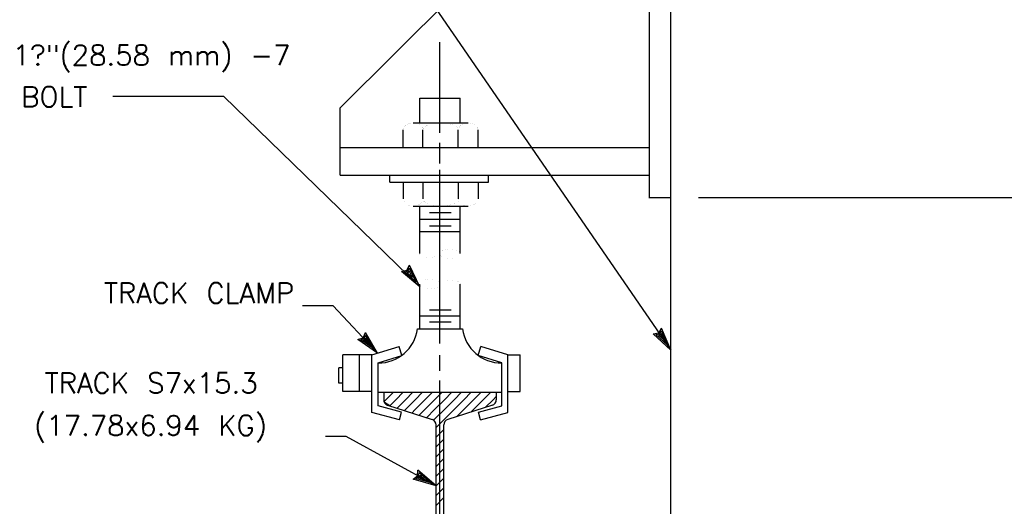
# Model space of a CAD drawing. Extents: x -21 to 2859, y -18 to 3983.
# Tile 23 of 47: x 11.5 to 17.56, y 4.32 to 7.32. Entities that reach past the tile are written whole.
import ezdxf
from ezdxf.enums import TextEntityAlignment as Align

# ---------------------------------------------------------------- set-up
doc = ezdxf.new("R2010")
doc.units = 0
doc.header["$LTSCALE"] = 25.4
doc.header["$MEASUREMENT"] = 0
doc.layers.add('PAN_TS', color=7, linetype='CONTINUOUS')
doc.styles.add('TXT_SHX', font='txt.shx')

# ---------------------------------------------------------------- blocks, each defined once
blk = doc.blocks.new('LT2')
at = {"layer": 'PAN_TS', "color": 24, "linetype": 'CONTINUOUS'}
for p, q in [((0, 0), (-0.0015, 0.000325)), ((-0.00135, 0), (-0.0015, 0.000325)), ((0, 0), (-0.0015, -0.000325)), ((-0.0015, -0.000325), (-0.00135, 0)), ((-0.000387, 0), (-0.001362, 0.000212)), ((-0.001275, 0), (-0.001362, 0.000212)), ((-0.000387, 0), (-0.001362, -0.000212)), ((-0.001362, -0.000212), (-0.001275, 0)), ((-0.000763, 0), (-0.001225, 0.0001)), ((-0.001187, 0), (-0.001225, 0.0001)), ((-0.000763, 0), (-0.001225, -0.0001)), ((-0.001225, -0.0001), (-0.001187, 0))]:
    blk.add_line(p, q, dxfattribs=at)

msp = doc.modelspace()

# ---------------------------------------------------------------- linework, layer by layer
at = {"layer": 'PAN_TS', "color": 7, "linetype": 'CONTINUOUS'}
for p, q in [((15.5089, 2.452), (15.5089, 9.731)), ((13.4719, 6.774), (15.1569, 8.451)), ((15.3779, 6.216), (15.3779, 8.442)), ((13.9109, 7.6043), (15.5089, 5.28)), ((14.0869, 6.619), (14.0869, 7.179)), ((12.7541, 6.8437), (12.0704, 6.8437)), ((13.9619, 5.67), (12.7541, 6.8437)), ((13.9619, 6.681), (13.9619, 6.833)), ((13.9619, 6.833), (14.2119, 6.833)), ((14.2119, 6.681), (14.2119, 6.833)), ((13.4719, 6.358), (13.4719, 6.774)), ((13.9209, 6.681), (14.2599, 6.681)), ((13.8609, 6.533), (13.8609, 6.637)), ((13.9819, 6.533), (13.9819, 6.637)), ((14.1999, 6.533), (14.1999, 6.637)), ((14.3229, 6.533), (14.3229, 6.637)), ((14.0869, 6.431), (14.0869, 6.557)), ((13.4719, 6.53), (15.3779, 6.53)), ((14.0869, 5.32), (14.0869, 6.392)), ((13.4719, 6.358), (15.3779, 6.358)), ((13.7789, 6.316), (13.7789, 6.358)), ((13.7789, 6.316), (14.3859, 6.316)), ((13.8609, 6.316), (13.8609, 6.212)), ((13.9819, 6.316), (13.9819, 6.212)), ((14.1999, 6.316), (14.1999, 6.212)), ((14.3229, 6.316), (14.3229, 6.212)), ((14.3859, 6.316), (14.3859, 6.358)), ((15.3779, 6.221), (15.5089, 6.221)), ((15.6789, 6.221), (18.2449, 6.221)), ((13.9209, 6.168), (14.2599, 6.168)), ((13.9619, 6.168), (14.2119, 6.168)), ((13.9619, 5.875), (13.9619, 6.168)), ((14.0219, 6.128), (14.1549, 6.128)), ((14.2119, 5.875), (14.2119, 6.168)), ((13.9619, 6.088), (14.2119, 6.088)), ((13.9619, 6.011), (14.2119, 6.011)), ((14.0219, 6.046), (14.1549, 6.046)), ((13.9619, 5.411), (13.9619, 5.687)), ((14.2119, 5.411), (14.2119, 5.687)), ((13.4293, 5.5525), (13.2401, 5.5525)), ((13.7029, 5.262), (13.4293, 5.5525)), ((14.0219, 5.529), (14.1549, 5.529)), ((13.9619, 5.491), (14.2119, 5.491)), ((13.9479, 5.411), (14.2259, 5.411)), ((14.0219, 5.455), (14.1549, 5.455)), ((13.6679, 5.251), (13.8349, 5.302)), ((13.8519, 5.246), (13.8349, 5.302)), ((14.3219, 5.246), (14.3389, 5.302)), ((14.5059, 5.251), (14.3389, 5.302)), ((13.6679, 5.251), (13.4889, 5.251)), ((13.4889, 5.024), (13.4889, 5.251)), ((13.5919, 5.024), (13.5919, 5.251)), ((13.6679, 4.895), (13.6679, 5.251)), ((13.7059, 5.201), (13.8519, 5.246)), ((14.0869, 5.152), (14.0869, 5.249)), ((14.4679, 5.201), (14.3219, 5.246)), ((14.5059, 4.895), (14.5059, 5.251)), ((14.5059, 5.251), (14.5819, 5.251)), ((14.5819, 5.024), (14.5819, 5.251)), ((13.4889, 5.171), (13.4639, 5.171)), ((13.4639, 5.077), (13.4639, 5.171)), ((13.7059, 4.936), (13.7059, 5.201)), ((14.4679, 4.936), (14.4679, 5.201)), ((13.4889, 5.077), (13.4639, 5.077)), ((14.0869, 2.64), (14.0869, 5.093)), ((13.6679, 5.024), (13.4889, 5.024)), ((13.7059, 5.02), (14.4679, 5.02)), ((13.7399, 5.02), (13.7399, 4.974)), ((13.7539, 4.974), (13.7999, 5.02)), ((13.8139, 4.974), (13.8599, 5.02)), ((13.8739, 4.974), (13.9199, 5.02)), ((13.9339, 4.974), (13.9799, 5.02)), ((13.9939, 4.974), (14.0399, 5.02)), ((14.0539, 4.974), (14.0999, 5.02)), ((14.1139, 4.974), (14.1599, 5.02)), ((14.1739, 4.974), (14.2199, 5.02)), ((14.2339, 4.974), (14.2799, 5.02)), ((14.2939, 4.974), (14.3399, 5.02)), ((14.3539, 4.974), (14.3999, 5.02)), ((14.4139, 4.974), (14.4339, 4.994)), ((14.4339, 5.02), (14.4339, 4.974)), ((14.5059, 5.024), (14.5819, 5.024)), ((13.8499, 4.897), (13.7059, 4.936)), ((13.7439, 4.963), (13.7539, 4.974)), ((13.7639, 4.94), (14.0389, 4.853)), ((13.7769, 4.936), (13.8139, 4.974)), ((13.8219, 4.921), (13.8739, 4.974)), ((13.8739, 4.914), (13.9339, 4.974)), ((13.9339, 4.914), (13.9939, 4.974)), ((13.9939, 4.914), (14.0539, 4.974)), ((14.0539, 4.914), (14.1139, 4.974)), ((14.1139, 4.914), (14.1739, 4.974)), ((14.4099, 4.94), (14.1349, 4.853)), ((14.1739, 4.914), (14.2339, 4.974)), ((14.2339, 4.914), (14.2939, 4.974)), ((14.2939, 4.914), (14.3539, 4.974)), ((14.3239, 4.897), (14.4679, 4.936)), ((14.3659, 4.926), (14.4139, 4.974)), ((13.8369, 4.85), (13.6679, 4.895)), ((13.8369, 4.85), (13.8499, 4.897)), ((13.8679, 4.907), (13.8739, 4.914)), ((13.9129, 4.892), (13.9339, 4.914)), ((13.9589, 4.878), (13.9939, 4.914)), ((14.0049, 4.864), (14.0539, 4.914)), ((14.0479, 4.847), (14.0539, 4.854)), ((14.0539, 4.854), (14.1139, 4.914)), ((14.0629, 4.803), (14.1139, 4.854)), ((14.1139, 4.854), (14.1739, 4.914)), ((14.1899, 4.87), (14.2339, 4.914)), ((14.2779, 4.898), (14.2939, 4.914)), ((14.3369, 4.85), (14.3239, 4.897)), ((14.3369, 4.85), (14.5059, 4.895)), ((14.0629, 3.448), (14.0629, 4.82)), ((14.1109, 3.448), (14.1109, 4.82)), ((13.5091, 4.747), (13.382, 4.747)), ((14.0629, 4.444), (13.5091, 4.747)), ((14.0629, 4.743), (14.1109, 4.791)), ((14.0629, 4.683), (14.1109, 4.731)), ((14.0629, 4.623), (14.1109, 4.671)), ((14.0629, 4.563), (14.1109, 4.611)), ((14.0629, 4.503), (14.1109, 4.551)), ((14.0629, 4.443), (14.1109, 4.491)), ((14.0629, 4.383), (14.1109, 4.431)), ((14.0629, 4.323), (14.1109, 4.371))]:
    msp.add_line(p, q, dxfattribs=at)
for points, const_width in [([(13.8609, 6.637, -0.067348), (13.862, 6.6455, -0.063116), (13.8655, 6.6537, -0.056531), (13.8711, 6.6613, -0.049726), (13.8786, 6.6679, -0.043978), (13.8878, 6.6733, -0.039727), (13.8982, 6.6774, -0.036986), (13.9096, 6.6798, -0.035654), (13.9214, 6.6807, -0.035654), (13.9332, 6.6798, -0.036986), (13.9445, 6.6774, -0.039727), (13.955, 6.6733, -0.043978), (13.9641, 6.6679, -0.049726), (13.9717, 6.6613, -0.056531), (13.9773, 6.6537, -0.063116), (13.9807, 6.6455, -0.067348), (13.9819, 6.637, -0.067348)], 0.00035), ([(13.9819, 6.637, -0.114895), (13.984, 6.6456, -0.085301), (13.9902, 6.6539, -0.057336), (14.0002, 6.6615, -0.039984), (14.0138, 6.6682, -0.030078), (14.0303, 6.6736, -0.024465), (14.0492, 6.6777, -0.021405), (14.0696, 6.6802, -0.020047), (14.0909, 6.6811, -0.020047), (14.1121, 6.6802, -0.021405), (14.1326, 6.6777, -0.024465), (14.1514, 6.6736, -0.030078), (14.1679, 6.6682, -0.039984), (14.1815, 6.6615, -0.057336), (14.1916, 6.6539, -0.085301), (14.1978, 6.6456, -0.114895), (14.1999, 6.637, -0.114895)], 0.00035), ([(14.1999, 6.637, -0.067348), (14.201, 6.6455, -0.063116), (14.2045, 6.6537, -0.056531), (14.2101, 6.6613, -0.049726), (14.2176, 6.6679, -0.043978), (14.2268, 6.6733, -0.039727), (14.2372, 6.6774, -0.036986), (14.2486, 6.6798, -0.035654), (14.2604, 6.6807, -0.035654), (14.2722, 6.6798, -0.036986), (14.2835, 6.6774, -0.039727), (14.294, 6.6733, -0.043978), (14.3031, 6.6679, -0.049726), (14.3107, 6.6613, -0.056531), (14.3163, 6.6537, -0.063116), (14.3197, 6.6455, -0.067348), (14.3209, 6.637, -0.067348)], 0.00035), ([(13.8609, 6.212, 0.067348), (13.862, 6.2035, 0.063116), (13.8655, 6.1953, 0.056531), (13.8711, 6.1878, 0.049726), (13.8786, 6.1812, 0.043978), (13.8878, 6.1757, 0.039727), (13.8982, 6.1717, 0.036986), (13.9096, 6.1692, 0.035654), (13.9214, 6.1684, 0.035654), (13.9332, 6.1692, 0.036986), (13.9445, 6.1717, 0.039727), (13.955, 6.1757, 0.043978), (13.9641, 6.1812, 0.049726), (13.9717, 6.1878, 0.056531), (13.9773, 6.1953, 0.063116), (13.9807, 6.2035, 0.067348), (13.9819, 6.212, 0.067348)], 0.00025), ([(13.9819, 6.212, 0.114895), (13.984, 6.2034, 0.085301), (13.9902, 6.1952, 0.057336), (14.0002, 6.1876, 0.039984), (14.0138, 6.1809, 0.030078), (14.0303, 6.1754, 0.024465), (14.0492, 6.1713, 0.021405), (14.0696, 6.1688, 0.020047), (14.0909, 6.168, 0.020047), (14.1121, 6.1688, 0.021405), (14.1326, 6.1713, 0.024465), (14.1514, 6.1754, 0.030078), (14.1679, 6.1809, 0.039984), (14.1815, 6.1876, 0.057336), (14.1916, 6.1952, 0.085301), (14.1978, 6.2034, 0.114895), (14.1999, 6.212, 0.114895)], 0.00025), ([(14.1999, 6.212, 0.067348), (14.201, 6.2035, 0.063116), (14.2045, 6.1953, 0.056531), (14.2101, 6.1878, 0.049726), (14.2176, 6.1812, 0.043978), (14.2268, 6.1757, 0.039727), (14.2372, 6.1717, 0.036986), (14.2486, 6.1692, 0.035654), (14.2604, 6.1684, 0.035654), (14.2722, 6.1692, 0.036986), (14.2835, 6.1717, 0.039727), (14.294, 6.1757, 0.043978), (14.3031, 6.1812, 0.049726), (14.3107, 6.1878, 0.056531), (14.3163, 6.1953, 0.063116), (14.3197, 6.2035, 0.067348), (14.3209, 6.212, 0.067348)], 0.00025), ([(13.9619, 5.875, 0.120109), (13.9631, 5.8704, 0.086548), (13.9668, 5.8659, 0.056542), (13.9726, 5.8619, 0.03875), (13.9804, 5.8584, 0.028865), (13.99, 5.8555, 0.02335), (14.0008, 5.8535, 0.020369), (14.0125, 5.8523, 0.019052), (14.0247, 5.852, 0.019052), (14.0369, 5.8527, 0.020369), (14.0486, 5.8542, 0.02335), (14.0594, 5.8566, 0.028865), (14.0688, 5.8598, 0.03875), (14.0765, 5.8635, 0.056542), (14.0823, 5.8678, 0.086548), (14.0857, 5.8723, 0.120109), (14.0869, 5.877, 0.120109)], 0.00025), ([(14.0869, 5.689, -0.120109), (14.0881, 5.6937, -0.086548), (14.0918, 5.6981, -0.056542), (14.0976, 5.7022, -0.03875), (14.1054, 5.7057, -0.028865), (14.115, 5.7085, -0.02335), (14.1258, 5.7106, -0.020369), (14.1375, 5.7117, -0.019052), (14.1497, 5.712, -0.019052), (14.1619, 5.7114, -0.020369), (14.1736, 5.7098, -0.02335), (14.1844, 5.7074, -0.028865), (14.1938, 5.7043, -0.03875), (14.2015, 5.7005, -0.056542), (14.2073, 5.6963, -0.086548), (14.2107, 5.6917, -0.120109), (14.2119, 5.687, -0.120109)], 0.00025)]:
    msp.add_lwpolyline(points, format="xyb", dxfattribs=dict(at, const_width=const_width))
at = {"layer": 'PAN_TS', "color": 7, "linetype": 'CONTINUOUS', "const_width": 0.00025}
for points in [[(14.2119, 5.875, 0.103209), (14.2106, 5.8806, 0.081708), (14.207, 5.8859, 0.058698), (14.2012, 5.8908, 0.042778), (14.1934, 5.895, 0.033028), (14.1839, 5.8985, 0.027271), (14.1731, 5.901, 0.024058), (14.1613, 5.9026, 0.022615), (14.1491, 5.903, 0.022615), (14.1369, 5.9024, 0.024058), (14.1252, 5.9007, 0.027271), (14.1145, 5.8979, 0.033028), (14.105, 5.8943, 0.042778), (14.0973, 5.8899, 0.058698), (14.0915, 5.885, 0.081708), (14.088, 5.8796, 0.103209), (14.0869, 5.874, 0.103209), (14.0881, 5.8685, 0.081708), (14.0917, 5.8632, 0.058698), (14.0975, 5.8583, 0.042778), (14.1053, 5.854, 0.033028), (14.1148, 5.8506, 0.027271), (14.1257, 5.848, 0.024058), (14.1374, 5.8465, 0.022615), (14.1496, 5.846, 0.022615), (14.1618, 5.8467, 0.024058), (14.1735, 5.8484, 0.027271), (14.1843, 5.8511, 0.033028), (14.1937, 5.8547, 0.042778), (14.2015, 5.8591, 0.058698), (14.2072, 5.8641, 0.081708), (14.2107, 5.8695, 0.103209)], [(14.0869, 5.688, 0.103209), (14.0856, 5.6936, 0.081708), (14.082, 5.6989, 0.058698), (14.0762, 5.7038, 0.042778), (14.0684, 5.708, 0.033028), (14.0589, 5.7115, 0.027271), (14.0481, 5.714, 0.024058), (14.0363, 5.7156, 0.022615), (14.0241, 5.716, 0.022615), (14.0119, 5.7154, 0.024058), (14.0002, 5.7137, 0.027271), (13.9895, 5.7109, 0.033028), (13.98, 5.7073, 0.042778), (13.9723, 5.7029, 0.058698), (13.9665, 5.698, 0.081708), (13.963, 5.6926, 0.103209), (13.9619, 5.687, 0.103209), (13.9631, 5.6815, 0.081708), (13.9667, 5.6762, 0.058698), (13.9725, 5.6713, 0.042778), (13.9803, 5.667, 0.033028), (13.9898, 5.6636, 0.027271), (14.0007, 5.661, 0.024058), (14.0124, 5.6595, 0.022615), (14.0246, 5.659, 0.022615), (14.0368, 5.6597, 0.024058), (14.0485, 5.6614, 0.027271), (14.0593, 5.6641, 0.033028), (14.0687, 5.6677, 0.042778), (14.0765, 5.6721, 0.058698), (14.0822, 5.6771, 0.081708), (14.0857, 5.6825, 0.103209)]]:
    msp.add_lwpolyline(points, format="xyb", close=True, dxfattribs=at)
at = {"layer": 'PAN_TS', "color": 7, "linetype": 'CONTINUOUS'}
for points in [[(13.7537, 4.9463), (13.7639, 4.94), (13.7778, 4.9356), (13.7449, 4.956)], [(13.7549, 4.945), (13.7639, 4.94), (13.7537, 4.9463)]]:
    msp.add_lwpolyline(points, close=True, dxfattribs=at)
for centre, radius, start, end in [((13.7094, 5.4414), 0.2404, 269.16516, 352.73568), ((14.4644, 5.4414), 0.2404, 187.26432, 270.83484), ((13.7749, 4.9737), 0.035, 180, 252.33236), ((14.3989, 4.9737), 0.035, 287.66764, 360), ((14.0279, 4.8196), 0.035, 0, 72.41652), ((14.1459, 4.8196), 0.035, 107.58348, 180)]:
    msp.add_arc(centre, radius, start, end, dxfattribs=at)

# ---------------------------------------------------------------- block references
at = {"layer": 'PAN_TS', "linetype": 'CONTINUOUS'}
for p, xscale, yscale, zscale, rotation in [((13.9619, 5.67), 96.0000928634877, 96.0000928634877, 96.0000928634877, 307.5005293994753), ((15.5089, 5.28), 96.0000416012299, 96.0000416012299, 96.0000416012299, 304.6258174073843), ((13.7029, 5.262), 96.00015633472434, 96.00015633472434, 96.00015633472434, 313.2170722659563), ((14.0629, 4.444), 96.00034923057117, 96.00034923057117, 96.00034923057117, 331.4821660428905)]:
    msp.add_blockref('LT2', p, dxfattribs=dict(at, xscale=xscale, yscale=yscale, zscale=zscale, rotation=rotation))

# ---------------------------------------------------------------- texts
at = {"layer": 'PAN_TS', "color": 7, "linetype": 'CONTINUOUS', "style": 'TXT_SHX'}
msp.add_text('1?"(28.58 mm) -7', height=0.125, dxfattribs=at).set_placement((12.3096, 7.0357), align=Align.CENTER)
for s, p in [('BOLT', (11.9133, 6.7789)), ('TRACK CLAMP', (13.1888, 5.5692)), ('TRACK S7x15.3', (12.9632, 5.0139)), ('(17.78x6.94 KG)', (13.0206, 4.7529))]:
    msp.add_text(s, height=0.125, dxfattribs=at).set_placement(p, align=Align.RIGHT)

doc.saveas('drawing.dxf')
